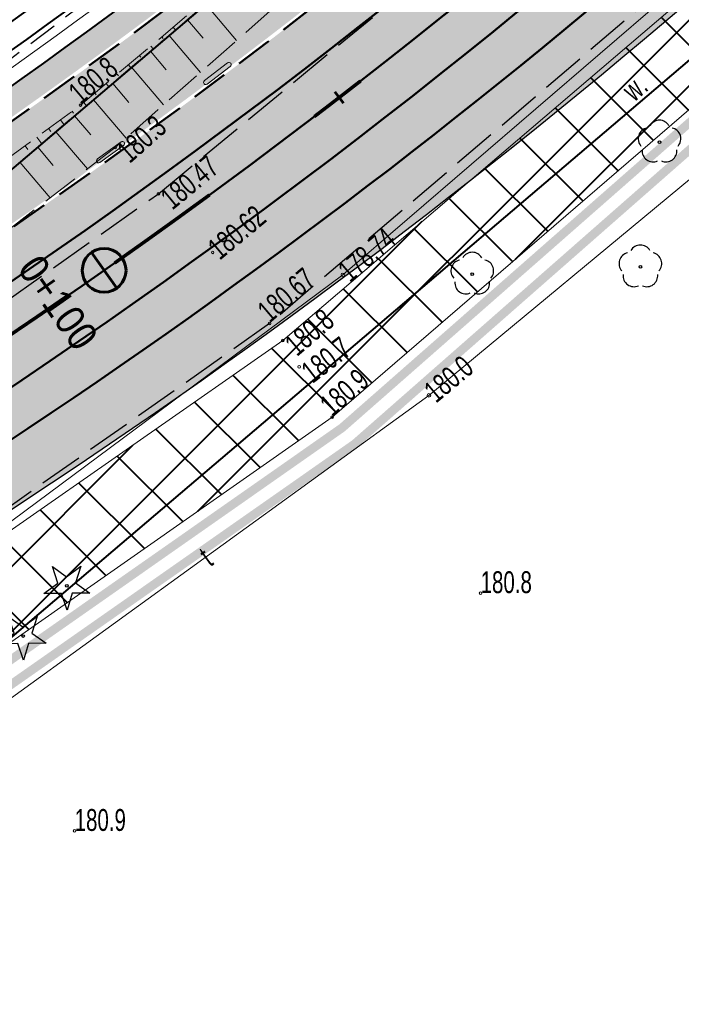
# Model space of a CAD drawing. Header units: metres. Extents: x 7429064 to 7431133, y 5709479 to 5714472.
# Tile 19 of 140: x 7429319 to 7429341, y 5709677 to 5709711. Entities that reach past the tile are written whole.
import ezdxf
from ezdxf.enums import TextEntityAlignment as Align

# ---------------------------------------------------------------- set-up
doc = ezdxf.new("R2010")
doc.units = ezdxf.units.M
for name, pattern in [('1', [0]), ('12', [3, 1, -1, 0, -1]), ('2_BUBZ02', [1.75, 1.25, -0.5]), ('2_KTCR01', [1.5, 1, -0.5]), ('2_KTJZ01', [2, 1.5, -0.5]), ('3_1', [0]), ('3_BUBZ02', [1.75, 1.25, -0.5]), ('3_BUBZ02G', [1.75, 1.25, -0.5]), ('3_KTJZ01', [2, 1.5, -0.5]), ('3_PTRW02', [0]), ('4_1', [0]), ('4_BUBZ02', [1.75, 1.25, -0.5]), ('4_BUBZ02G', [1.75, 1.25, -0.5]), ('4_SUPT_01', [0]), ('4_SUPW_01', [0]), ('7_1', [0]), ('7_SUPT_01', [0]), ('7_SUPW_01', [0]), ('CENTER2', [1.125, 0.75, -0.125, 0.125, -0.125]), ('DASHED', [19.05, 12.7, -6.35]), ('HIDDEN', [0.375, 0.25, -0.125])]:
    doc.linetypes.add(name, pattern=pattern)
for name, color, linetype, lineweight in [('#proj. światłowód', 1, '2_KTCR01', 18), ('_D_7_PAS DROGOWY-LINIA ROZGR TEREN INW', 222, 'HIDDEN', 50), ('_D_7_TEREN NIEZBEDNY DLA OB_BUD', 252, 'HIDDEN', 50), ('_D_8_Wymiary', 7, 'Continuous', 20), ('_skarpy', 84, 'Continuous', 40), ('BUBZ_L_1', 252, '2_BUBZ02', 18), ('BUBZ_L_1_a', 252, '4_BUBZ02', 18), ('D_1_KOCIE OCZKA', 7, 'Continuous', 50), ('D_1_LINIA_KRAWĘŻNIK_BET_20_30 WYN 12 CM - III', 7, 'Continuous', 50), ('gaPoziome', 7, 'Continuous', 30), ('GMINA_L_0', 252, '12', 35), ('KRAWĘŻNIK BETONOWY 12_25 WYN 0 CM', 250, 'DASHED', 50), ('KTJZ_L_0', 252, '2_KTJZ01', 30), ('OBOP_T_0', 82, 'Continuous', 30), ('OBOP_T_1', 82, 'Continuous', 30), ('PTRW_E_T_0', 252, 'Continuous', 15), ('PTRW_L_1', 252, 'Continuous', 18), ('RTPW_T_0', 252, 'Continuous', 15), ('RTPW_T_0_a', 252, 'Continuous', 15), ('RTPW_T_1', 252, 'Continuous', 15), ('skarpa', 82, 'ŚLADY', 20), ('SUPT_E_T_0', 252, 'Continuous', 15), ('SUPT_L_0', 252, '4_SUPT_01', 18), ('SUPW_L_0', 252, '4_SUPW_01', 18), ('SUTT_T_0', 252, 'Continuous', 18), ('SUTW_T_0', 252, 'Continuous', 18)]:
    doc.layers.add(name, color=color, linetype=linetype, lineweight=lineweight)
for name, color, linetype in [('_1_Mapa', 7, 'Continuous'), ('_1_X-REFY', 7, 'Continuous'), ('C-DROGI-SYTUACJA-ETYKIETY', 7, 'Continuous'), ('zzz.gaHSDomyslna', 7, 'Continuous')]:
    doc.layers.add(name, color=color, linetype=linetype)
doc.layers.add('_Brudnopis', color=22, linetype='Continuous', lineweight=50, plot=False)
for name, color, linetype, lineweight, true_color in [('_D_7_CZASOWE ZAJĘCIE_PRZEBUDOWA SIECI', 7, 'HIDDEN', 50, 0xd16900), ('DZIALKA_L_0', 7, '1', 40, 0x008000), ('HECZ DROGI ROWEROWE', 7, 'Continuous', 13, 0xff8a8a)]:
    doc.layers.add(name, color=color, linetype=linetype, lineweight=lineweight, true_color=true_color)
doc.layers.add('D_1_LINIA_OBRZEŻE_BET_6x30cm - III', color=24, linetype='Continuous', lineweight=30, transparency=0.3)
for name, color, linetype, lineweight, true_color, transparency in [('D_2_HECZ_CHODNIK_KOSTKA', 7, 'Continuous', 0, 0xf7f588, 0.35), ('D_2_HECZ_JEZDNIA KR3- NOWA KONSTRUKCJA', 7, 'Continuous', 13, 0x99e6ff, 0.3), ('D_2_HECZ_JEZDNIA KR3- NOWA KONSTRUKCJA G4', 7, 'Continuous', 13, 0xbdbdbd, 0.3)]:
    doc.layers.add(name, color=color, linetype=linetype, lineweight=lineweight, true_color=true_color, transparency=transparency)
doc.styles.add('wym500', font='arial.ttf', dxfattribs={"width": 0.9, "height": 0.9})
doc.linetypes.add('ŚLADY', pattern='A,3.81,[130,ltypeshp.shx,S=6.35,R=0,X=0,Y=0],3.81', length=7.62)

# ---------------------------------------------------------------- blocks, each defined once
blk = doc.blocks.new('3_OBOP02_01')
at = {"linetype": 'Continuous'}
blk.add_circle((0, 0), 0.045, dxfattribs=at)
for centre, start, end in [((0, 0.375), 30.1401, 149.8599), ((-0.357, 0.116), 102.1445, 221.86), ((0.357, 0.116), 318.14, 77.8555), ((-0.22, -0.303), 174.1482, 293.8542), ((0.22, -0.303), 246.1458, 5.8518)]:
    blk.add_arc(centre, 0.375, start, end, dxfattribs=at)
blk = doc.blocks.new('3_OBOP01_01')
at = {"linetype": 'Continuous'}
for p, q in [((-0.3012, 0.09375), (-0.4937, 0.6621)), ((-0.4937, 0.6621), (-0.0039, 0.31545)), ((-0.0039, 0.31545), (0.4771, 0.67415)), ((0.4771, 0.67415), (0.2988, 0.1012)), ((-0.78225, -0.26495), (-0.3012, 0.09375)), ((0.2988, 0.1012), (0.7886, -0.24545)), ((-0.18225, -0.2575), (-0.78225, -0.26495)), ((0.01025, -0.82585), (-0.18225, -0.2575)), ((0.1886, -0.2529), (0.01025, -0.82585)), ((0.7886, -0.24545), (0.1886, -0.2529))]:
    blk.add_line(p, q, dxfattribs=at)
blk.add_circle((0, 0), 0.045, dxfattribs=at)
blk = doc.blocks.new('3_RTPW01')
at = {"linetype": 'Continuous'}
blk.add_circle((0, 0), 0.045, dxfattribs=at)
blk = doc.blocks.new('3_RTPW02')
at = {"linetype": 'Continuous'}
blk.add_circle((0, 0), 0.045, dxfattribs=at)
blk = doc.blocks.new('4_RTPW01')
at = {"linetype": 'Continuous'}
blk.add_circle((0, 0), 0.045, dxfattribs=at)
blk = doc.blocks.new('7_SUPS01_07')
at = {"linetype": 'Continuous'}
blk.add_circle((0, 0), 0.0625, dxfattribs=at)
blk = doc.blocks.new('7_SUPS01_08')
at = {"linetype": 'Continuous'}
blk.add_circle((0, 0), 0.0625, dxfattribs=at)
blk = doc.blocks.new('X-ref_MDCP_Szara')
at = {"layer": 'BUBZ_L_1', "linetype": '3_BUBZ02'}
for p, q in [((7429344.41, 5709726.3), (7429321.95, 5709706.46)), ((7429321.95, 5709706.46), (7429310.74, 5709697.83))]:
    blk.add_line(p, q, dxfattribs=at)
at = {"layer": 'BUBZ_L_1', "linetype": '3_BUBZ02G'}
blk.add_line((7429307.84, 5709696.73), (7429338.504, 5709722.819), dxfattribs=at)
at = {"layer": 'BUBZ_L_1', "linetype": '3_1'}
for p, q in [((7429325.055, 5709711.376), (7429326.111, 5709710.135)), ((7429324.428, 5709710.843), (7429324.961, 5709710.217)), ((7429323.796, 5709710.305), (7429324.872, 5709709.041)), ((7429323.158, 5709709.763), (7429323.701, 5709709.124)), ((7429322.514, 5709709.214), (7429323.61, 5709707.926)), ((7429321.864, 5709708.661), (7429322.417, 5709708.011)), ((7429321.207, 5709708.103), (7429322.324, 5709706.79)), ((7429320.554, 5709707.547), (7429321.11, 5709706.894)), ((7429319.917, 5709707.005), (7429321.001, 5709705.73)), ((7429319.294, 5709706.475), (7429319.824, 5709705.853)), ((7429318.687, 5709705.959), (7429319.72, 5709704.744))]:
    blk.add_line(p, q, dxfattribs=at)
at = {"layer": 'BUBZ_L_1_a', "linetype": '4_BUBZ02'}
blk.add_line((7429307.84, 5709696.73), (7429338.504, 5709722.819), dxfattribs=at)
at = {"layer": 'BUBZ_L_1_a', "linetype": '4_BUBZ02G'}
for p, q in [((7429320.76, 5709707.92), (7429338.504, 5709722.819)), ((7429309.58, 5709699.69), (7429320.76, 5709707.92))]:
    blk.add_line(p, q, dxfattribs=at)
at = {"layer": 'BUBZ_L_1_a', "linetype": '4_1'}
for p, q in [((7429323.934, 5709710.585), (7429324.013, 5709710.49)), ((7429323.551, 5709710.263), (7429323.599, 5709710.206)), ((7429323.168, 5709709.942), (7429323.251, 5709709.842)), ((7429322.785, 5709709.62), (7429322.833, 5709709.563)), ((7429322.402, 5709709.299), (7429322.49, 5709709.194)), ((7429322.019, 5709708.977), (7429322.067, 5709708.919)), ((7429321.636, 5709708.656), (7429321.728, 5709708.546)), ((7429321.253, 5709708.334), (7429321.302, 5709708.276)), ((7429320.87, 5709708.013), (7429320.966, 5709707.898)), ((7429320.473, 5709707.709), (7429320.525, 5709707.638)), ((7429320.071, 5709707.412), (7429320.196, 5709707.242)), ((7429319.668, 5709707.116), (7429319.741, 5709707.017)), ((7429318.863, 5709706.523), (7429318.957, 5709706.396)), ((7429319.265, 5709706.82), (7429319.432, 5709706.593))]:
    blk.add_line(p, q, dxfattribs=at)
at = {"layer": 'DZIALKA_L_0', "linetype": '1'}
for p, q in [((7429435.86, 5709805.65), (7429307.84, 5709696.73)), ((7429408.88, 5709766.76), (7429315.02, 5709686.81))]:
    blk.add_line(p, q, dxfattribs=at)
at = {"layer": 'GMINA_L_0', "linetype": '12'}
blk.add_line((7429307.84, 5709696.73), (7429435.86, 5709805.65), dxfattribs=at)
at = {"layer": 'KTJZ_L_0', "linetype": '3_KTJZ01'}
for p, q in [((7429323.43, 5709704.88), (7429346.53, 5709723.92)), ((7429350.04, 5709719.88), (7429327.24, 5709700.43)), ((7429311.67, 5709696.57), (7429323.43, 5709704.88)), ((7429327.24, 5709700.43), (7429314.78, 5709691.65))]:
    blk.add_line(p, q, dxfattribs=at)
at = {"layer": 'PTRW_L_1', "linetype": '3_PTRW02'}
for p, q in [((7429327.69, 5709699.85), (7429350.31, 5709719.17)), ((7429352, 5709716.72), (7429329.38, 5709697.22)), ((7429315.13, 5709691.08), (7429327.69, 5709699.85)), ((7429329.38, 5709697.22), (7429316.91, 5709688.49))]:
    blk.add_line(p, q, dxfattribs=at)
at = {"layer": 'SUPT_L_0', "linetype": '7_SUPT_01'}
for p, q in [((7429332.7, 5709697.97), (7429372.6, 5709731.07)), ((7429315, 5709685.14), (7429332.7, 5709697.97))]:
    blk.add_line(p, q, dxfattribs=at)
at = {"layer": 'SUPW_L_0', "linetype": '7_SUPW_01'}
for p, q in [((7429329.75, 5709702.1), (7429369.46, 5709736.3)), ((7429318.01, 5709693.37), (7429329.75, 5709702.1))]:
    blk.add_line(p, q, dxfattribs=at)
at = {"layer": 'SUPW_L_0', "linetype": '7_1'}
for p, q in [((7429329.75, 5709702.1), (7429369.46, 5709736.3)), ((7429318.01, 5709693.37), (7429329.75, 5709702.1))]:
    blk.add_line(p, q, dxfattribs=at)
at = {"layer": 'OBOP_T_0'}
for p in [(7429320.29, 5709691.437), (7429318.794, 5709689.719)]:
    blk.add_blockref('3_OBOP01_01', p, dxfattribs=at)
at = {"layer": 'OBOP_T_1'}
for p in [(7429340.6, 5709706.65), (7429339.944, 5709702.372), (7429334.184, 5709702.124)]:
    blk.add_blockref('3_OBOP02_01', p, dxfattribs=at)
at = {"layer": 'RTPW_T_0'}
for p in [(7429321.95, 5709706.46), (7429327.69, 5709699.85), (7429328.25, 5709698.95), (7429329.38, 5709697.22), (7429334.47, 5709691.19), (7429320.56, 5709683.04)]:
    blk.add_blockref('3_RTPW01', p, dxfattribs=at)
at = {"layer": 'RTPW_T_0_a'}
blk.add_blockref('4_RTPW01', (7429320.76, 5709707.92), dxfattribs=at)
at = {"layer": 'RTPW_T_1'}
for p in [(7429323.43, 5709704.88), (7429325.29, 5709702.87), (7429327.24, 5709700.43)]:
    blk.add_blockref('3_RTPW02', p, dxfattribs=at)
at = {"layer": 'SUTT_T_0'}
blk.add_blockref('7_SUPS01_07', (7429332.7, 5709697.97), dxfattribs=at)
at = {"layer": 'SUTW_T_0'}
blk.add_blockref('7_SUPS01_08', (7429329.75, 5709702.1), dxfattribs=at)
at = {"layer": 'PTRW_E_T_0', "width": 0.7}
blk.add_text('w.', height=0.75, rotation=40.4951, dxfattribs=at).set_placement((7429339.753, 5709708.518), align=Align.MIDDLE)
at = {"layer": 'RTPW_T_0', "width": 0.7}
for s, rotation, p in [('180.3', 41.4557, (7429321.95, 5709706.46)), ('180.8', 40.501, (7429327.69, 5709699.85)), ('180.7', 37.6079, (7429328.25, 5709698.95))]:
    blk.add_text(s, height=0.75, rotation=rotation, dxfattribs=at).set_placement(p, align=Align.TOP_LEFT)
blk.add_text('180.9', height=0.75, rotation=40.7636, dxfattribs=at).set_placement((7429329.38, 5709697.22))
for s, p in [('180.8', (7429334.47, 5709691.19)), ('180.9', (7429320.56, 5709683.04))]:
    blk.add_text(s, height=0.75, dxfattribs=at).set_placement(p)
at = {"layer": 'RTPW_T_0_a', "width": 0.7}
blk.add_text('180.8', height=0.75, rotation=40.0191, dxfattribs=at).set_placement((7429320.76, 5709707.92))
at = {"layer": 'RTPW_T_1', "width": 0.7}
blk.add_text('180.47', height=0.75, rotation=39.4968, dxfattribs=at).set_placement((7429323.43, 5709704.88), align=Align.TOP_LEFT)
blk.add_text('180.62', height=0.75, rotation=39.7859, dxfattribs=at).set_placement((7429325.29, 5709702.87), align=Align.MIDDLE_LEFT)
blk.add_text('180.67', height=0.75, rotation=40.4665, dxfattribs=at).set_placement((7429327.24, 5709700.43))
at = {"layer": 'SUPT_E_T_0', "width": 0.7}
blk.add_text('t', height=0.75, rotation=35.9368, dxfattribs=at).set_placement((7429325.058, 5709692.43), align=Align.MIDDLE)
at = {"layer": 'SUTT_T_0', "width": 0.7}
blk.add_text('180.0', height=0.75, rotation=39.8513, dxfattribs=at).set_placement((7429332.7, 5709697.97), align=Align.MIDDLE_LEFT)
at = {"layer": 'SUTW_T_0', "width": 0.7}
blk.add_text('178.74', height=0.75, rotation=39.9976, dxfattribs=at).set_placement((7429329.75, 5709702.1), align=Align.MIDDLE_LEFT)
blk = doc.blocks.new('X-ref_Oświetlenie i teletechnika')
at = {"layer": '#proj. światłowód', "lineweight": 30, "flags": 128}
blk.add_lwpolyline([(7429617.95, 5709967.85), (7429611.163, 5709956.371), (7429573.165, 5709923.859), (7429535.247, 5709891.397), (7429497.339, 5709858.957), (7429459.29, 5709826.673), (7429421.225, 5709794.375), (7429383.144, 5709762.063), (7429345.12, 5709729.801), (7429305.765, 5709699.935), (7429266.407, 5709683.285), (7429226.48, 5709664.88)], dxfattribs=at)
blk = doc.blocks.new('gaHSPos')
at = {"color": 0, "linetype": 'Continuous', "lineweight": 0}
blk.add_point((0, 0), dxfattribs=at)
blk = doc.blocks.new('*U273')
at = {"layer": 'zzz.gaHSDomyslna', "color": 140}
for points in [[(36.431, 20.771, 0.12, 0.12, 0.004545), (39.68, 23.104, 0.12, 0.12, 0)], [(31.479, 17.383, 0.12, 0.12, 0.004545), (34.791, 19.627, 0.12, 0.12, 0)], [(26.437, 14.132, 0.12, 0.12, 0.004545), (29.808, 16.284, 0.12, 0.12, 0)], [(21.307, 11.019, 0.12, 0.12, 0.004545), (24.736, 13.079, 0.12, 0.12, 0)], [(16.095, 8.047, 0.12, 0.12, 0.004545), (19.579, 10.013, 0.12, 0.12, 0)], [(10.804, 5.219, 0.12, 0.12, 0.004545), (14.34, 7.089, 0.12, 0.12, 0)], [(5.438, 2.536, 0.12, 0.12, 0.004545), (9.023, 4.308, 0.12, 0.12, 0)], [(0, 0, 0.12, 0.12, 0.004545), (3.633, 1.674, 0.12, 0.12, 0)]]:
    blk.add_lwpolyline(points, format="xyseb", dxfattribs=at)
at = {"color": 140}
for p in [(43.274, 25.791), (0, 0)]:
    blk.add_blockref('gaHSPos', p, dxfattribs=at)
blk = doc.blocks.new('*U221')
at = {"layer": 'zzz.gaHSDomyslna', "color": 140}
blk.add_lwpolyline([(0, 0, 0.12, 0.12, 0.002273), (1.584, 1.221, 0.12, 0.12, 0)], format="xyseb", dxfattribs=at)
at = {"color": 140}
blk.add_blockref('gaHSPos', (0, 0), dxfattribs=at)
blk = doc.blocks.new('*U212')
at = {"layer": 'zzz.gaHSDomyslna', "color": 140}
blk.add_lwpolyline([(0, 0, 0.24, 0.24, 0.067069), (48.758, 31.23, 0.24, 0.24, 0), (144.584, 112.538, 0.24, 0.24, 0)], format="xyseb", dxfattribs=at)
blk = doc.blocks.new('spearator')
at = {"layer": 'D_1_KOCIE OCZKA'}
h = blk.add_hatch(color=12, dxfattribs=at)
h.dxf.hatch_style = 1
edge = h.paths.add_edge_path()
edge.add_line((7429810.877, 5710121.625), (7429811.641, 5710122.271))
edge.add_arc((7429811.592, 5710122.328), 0.075, 310.2315, 490.2315)
edge.add_line((7429811.544, 5710122.386), (7429810.781, 5710121.74))
edge.add_arc((7429810.829, 5710121.683), 0.075, 130.2315, 310.2315)
at = {"layer": 'D_1_KOCIE OCZKA', "lineweight": 18, "flags": 128}
blk.add_lwpolyline([(7429810.877, 5710121.625), (7429811.641, 5710122.271, 1), (7429811.544, 5710122.386), (7429810.781, 5710121.74, 1)], format="xyb", close=True, dxfattribs=at)
blk = doc.blocks.new('X-ref_SOR')
at = {"layer": 'D_1_KOCIE OCZKA'}
for p, rotation in [((-267135.496, 364423.523), 357.2366567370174), ((-413593.778, 581718.069), 355.6343526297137)]:
    blk.add_blockref('spearator', p, dxfattribs=dict(at, rotation=rotation))
at = {"layer": 'gaPoziome'}
for name, p in [('*U212', (7429286.754, 5709685.827)), ('*U221', (7429328.775, 5709707.526)), ('*U273', (7429285.501, 5709681.735))]:
    blk.add_blockref(name, p, dxfattribs=at)
blk = doc.blocks.new('kilometraz')
at = {"linetype": 'ByBlock', "lineweight": -2}
blk.add_hatch(color=0, dxfattribs=at).paths.add_polyline_path([(0, -0.5, 0.414214), (0.5, 0, 0.414214), (0, 0.5)])
at = {"color": 0, "linetype": 'ByBlock', "lineweight": -2}
blk.add_line((0, 0.5), (0, -0.5), dxfattribs=at)
blk.add_circle((0, 0), 0.5, dxfattribs=at)
blk = doc.blocks.new('AeccTickLine')
at = {"color": 0, "linetype": 'ByBlock', "lineweight": -2}
blk.add_line((0, 1), (0, -1), dxfattribs=at)
blk = doc.blocks.new('OŚ_Dąbrowskiego_1')
at = {"layer": '_D_8_Wymiary', "color": 1, "linetype": 'CENTER2', "lineweight": 35, "flags": 128}
blk.add_lwpolyline([(7429230.998, 5709660.664), (7429273.145, 5709676.622, 0.085629), (7429337.582, 5709714.618), (7429502.301, 5709854.381), (7429714.669, 5710036.139), (7429868.111, 5710165.952)], format="xyb", dxfattribs=at)
at = {"layer": 'C-DROGI-SYTUACJA-ETYKIETY', "color": 7, "linetype": 'Continuous', "lineweight": 60}
for name, p, xscale, yscale, zscale, rotation in [('AeccTickLine', (7429329.625, 5709708.178), 0.25, 0.25, 0.25, 37.64829181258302), ('kilometraz', (7429321.571, 5709702.252), 1.5, 1.5, 1.5, 35.04393820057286)]:
    blk.add_blockref(name, p, dxfattribs=dict(at, xscale=xscale, yscale=yscale, zscale=zscale, rotation=rotation))
at = {"layer": 'C-DROGI-SYTUACJA-ETYKIETY', "color": 7, "linetype": 'Continuous', "lineweight": -3, "insert": (7429319.575, 5709700.853), "char_height": 1, "attachment_point": 8, "rotation": 305.0439, "style": 'wym500'}
blk.add_mtext('0+100', dxfattribs=at)

msp = doc.modelspace()

# ---------------------------------------------------------------- hatches: boundary and pattern name
at = {"layer": '_skarpy'}
h = msp.add_hatch(dxfattribs=at)
h.set_pattern_fill('ANSI37', color=256, scale=0.5)
h.set_pattern_definition([(45, (22026.314, 8309.6793), (-1.12253201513, 1.12253201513), []), (135, (22026.314, 8309.6793), (-1.12253201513, -1.12253201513), [])])
h.paths.add_polyline_path([(7429315.13, 5709691.08), (7429301.44, 5709683.62), (7429296.15, 5709681.14), (7429297.12, 5709678.84), (7429302.68, 5709680.36), (7429311.614, 5709685.659), (7429316.91, 5709688.49), (7429329.38, 5709697.22), (7429352, 5709716.72), (7429362.81, 5709726.6), (7429361.13, 5709728.54), (7429350.31, 5709719.17), (7429327.69, 5709699.85)])
at = {"layer": 'D_2_HECZ_CHODNIK_KOSTKA', "transparency": 33554585}
h = msp.add_hatch(color=256, dxfattribs=at)
h.dxf.hatch_style = 1
edge = h.paths.add_edge_path()
edge.add_line((7429397.755, 5709761.543), (7429398.682, 5709762.329))
edge.add_arc((7429400.893, 5709757.845), 5, 116.2446, 130.3144)
edge.add_line((7429397.658, 5709761.657), (7429354.505, 5709725.042))
edge.add_line((7429354.505, 5709725.042), (7429339.523, 5709712.33))
edge.add_arc((7429194.822, 5709882.942), 223.711, 294.66533, 310.3021, ccw=False)
edge.add_arc((7429290.685, 5709674.19), 6, 114.6653, 169.481)
edge.add_line((7429284.786, 5709675.285), (7429285.343, 5709675.497))
edge.add_arc((7429290.685, 5709674.19), 5.5, 114.6653, 166.2461, ccw=False)
edge.add_line((7429288.39, 5709679.188), (7429288.635, 5709678.64))
edge.add_arc((7429290.685, 5709674.19), 4.9, 114.7369, 161.2456)
edge.add_line((7429286.045, 5709675.765), (7429287.318, 5709676.25))
edge.add_line((7429287.318, 5709676.25), (7429289.254, 5709677.949))
edge.add_arc((7429195.246, 5709882.369), 225, 294.69669, 310.31443)
edge.add_line((7429340.817, 5709710.805), (7429355.799, 5709723.517))
edge.add_line((7429355.799, 5709723.517), (7429398.725, 5709759.94))
edge.add_line((7429398.725, 5709759.94), (7429403.432, 5709761.977))
edge.add_arc((7429400.893, 5709757.845), 4.85, 58.4217, 130.3144)
at = {"layer": 'D_2_HECZ_JEZDNIA KR3- NOWA KONSTRUKCJA'}
h = msp.add_hatch(color=256, dxfattribs=at)
h.dxf.hatch_style = 1
edge = h.paths.add_edge_path()
edge.add_arc((7429610.557, 5709990.469), 30, 310.559, 314.2935)
edge.add_arc((7429610.557, 5709990.469), 30, 314.2935, 325.3941)
edge.add_line((7429635.249, 5709973.431), (7429635.899, 5709972.672))
edge.add_line((7429635.899, 5709972.672), (7429667.702, 5709999.89))
edge.add_line((7429667.702, 5709999.89), (7429675.246, 5710006.347))
edge.add_line((7429675.246, 5710006.347), (7429712.724, 5710038.423))
edge.add_line((7429712.724, 5710038.423), (7429823.828, 5710132.378))
edge.add_line((7429823.828, 5710132.378), (7429834.316, 5710141.377))
edge.add_line((7429834.316, 5710141.377), (7429846.156, 5710151.524))
edge.add_line((7429846.156, 5710151.524), (7429850.099, 5710146.734))
edge.add_line((7429850.099, 5710146.734), (7429838.187, 5710136.85))
edge.add_line((7429838.187, 5710136.85), (7429827.698, 5710127.833))
edge.add_line((7429827.698, 5710127.833), (7429716.613, 5710033.854))
edge.add_line((7429716.613, 5710033.854), (7429633.474, 5709962.699))
edge.add_arc((7429636.726, 5709958.9), 5, 130.559, 193.2571)
edge.add_line((7429631.859, 5709957.753), (7429636.051, 5709939.958))
edge.add_line((7429636.051, 5709939.958), (7429630.653, 5709938.888))
edge.add_line((7429630.653, 5709938.888), (7429629.491, 5709943.821))
edge.add_arc((7429623.651, 5709942.445), 6, 13.2571, 130.559)
edge.add_line((7429619.749, 5709947.003), (7429619.729, 5709946.986))
edge.add_line((7429619.729, 5709946.986), (7429617.779, 5709949.265))
edge.add_line((7429617.779, 5709949.265), (7429606.383, 5709939.512))
edge.add_line((7429606.383, 5709939.512), (7429594.274, 5709929.149))
edge.add_line((7429594.274, 5709929.149), (7429594.825, 5709928.314))
edge.add_line((7429594.825, 5709928.314), (7429589.708, 5709924.935))
edge.add_arc((7429606.237, 5709899.9), 30, 123.434, 130.559)
edge.add_line((7429586.73, 5709922.692), (7429529.23, 5709873.48))
edge.add_line((7429529.23, 5709873.48), (7429502.179, 5709850.343))
edge.add_line((7429502.179, 5709850.343), (7429339.523, 5709712.33))
edge.add_arc((7429194.822, 5709882.942), 223.711, 294.66533, 310.3021, ccw=False)
edge.add_arc((7429190.304, 5709894.737), 236.317, 290.79615, 294.46753, ccw=False)
edge.add_line((7429274.207, 5709673.816), (7429245.41, 5709663.13))
edge.add_line((7429245.41, 5709663.13), (7429242.106, 5709661.907))
edge.add_line((7429242.106, 5709661.907), (7429240.354, 5709666.717))
edge.add_line((7429240.354, 5709666.717), (7429244.254, 5709668.201))
edge.add_line((7429244.254, 5709668.201), (7429272.082, 5709679.428))
edge.add_arc((7429195.246, 5709882.369), 217, 290.73736, 310.31443)
edge.add_line((7429335.641, 5709716.905), (7429500.355, 5709856.664))
edge.add_line((7429500.355, 5709856.664), (7429629.269, 5709966.997))
edge.add_line((7429629.269, 5709966.997), (7429630.064, 5709967.677))
at = {"layer": 'D_2_HECZ_JEZDNIA KR3- NOWA KONSTRUKCJA G4'}
h = msp.add_hatch(color=256, dxfattribs=at)
h.dxf.hatch_style = 1
edge = h.paths.add_edge_path()
edge.add_line((7429364.863, 5709745.792), (7429431.778, 5709802.569))
edge.add_line((7429431.778, 5709802.569), (7429431.696, 5709803.653))
edge.add_line((7429431.696, 5709803.653), (7429333.053, 5709719.955))
edge.add_arc((7429195.246, 5709882.369), 213, 294.72333, 310.31443, ccw=False)
edge.add_line((7429284.33, 5709688.893), (7429284.698, 5709688.094))
edge.add_arc((7429195.216, 5709882.43), 213.948, 294.72369, 310.31054)
edge.add_line((7429333.625, 5709719.284), (7429364.863, 5709745.792))
at = {"layer": 'HECZ DROGI ROWEROWE'}
h = msp.add_hatch(color=256, dxfattribs=at)
h.dxf.hatch_style = 1
edge = h.paths.add_edge_path()
edge.add_arc((7429796.82, 5710136.433), 20.404, 308.0322, 334.2528)
edge.add_arc((7429835.93, 5710116.897), 23.318, 143.7897, 152.7624, ccw=False)
edge.add_arc((7429839.325, 5710112.767), 28.527, 132.1511, 141.1238, ccw=False)
edge.add_line((7429820.181, 5710133.917), (7429834.124, 5710145.713))
edge.add_arc((7429837.354, 5710141.896), 5, 102.0154, 130.2315, ccw=False)
edge.add_line((7429836.313, 5710146.786), (7429842.063, 5710148.01))
edge.add_line((7429842.063, 5710148.01), (7429845.234, 5710150.73))
edge.add_line((7429845.234, 5710150.73), (7429843.045, 5710150.264))
edge.add_arc((7429842.629, 5710152.22), 2, 169.0596, 282.0154, ccw=False)
edge.add_line((7429840.665, 5710152.6), (7429846.908, 5710184.895))
edge.add_arc((7429848.38, 5710184.61), 1.5, 109.3988, 169.0596, ccw=False)
edge.add_line((7429847.882, 5710186.025), (7429848.854, 5710186.367))
edge.add_line((7429848.854, 5710186.367), (7429847.265, 5710191.424))
edge.add_line((7429847.265, 5710191.424), (7429846.903, 5710192.479))
edge.add_line((7429846.903, 5710192.479), (7429845.675, 5710198.449))
edge.add_arc((7429825.958, 5710195.082), 20.002, -10.9391, 9.6882, ccw=False)
edge.add_line((7429845.597, 5710191.287), (7429839.403, 5710159.242))
edge.add_arc((7429819.766, 5710163.038), 20, 310.2315, 349.0596, ccw=False)
edge.add_line((7429832.684, 5710147.769), (7429817.64, 5710135.042))
edge.add_arc((7429832.495, 5710117.483), 23, 130.2315, 151.7604)
edge.add_arc((7429794.613, 5710137.829), 20, 310.2315, 331.7604, ccw=False)
edge.add_line((7429807.531, 5710122.56), (7429710.78, 5710040.708))
edge.add_line((7429710.78, 5710040.708), (7429674.341, 5710009.522))
edge.add_arc((7429663.288, 5710022.437), 17, 303.434, 310.559, ccw=False)
edge.add_line((7429672.654, 5710008.25), (7429665.175, 5710003.312))
edge.add_arc((7429654.155, 5710020.002), 20, 287.2523, 303.434, ccw=False)
edge.add_line((7429660.087, 5710000.902), (7429655.396, 5709999.445))
edge.add_arc((7429662.069, 5709977.958), 22.5, 107.2523, 130.559)
edge.add_line((7429647.439, 5709995.052), (7429638.424, 5709987.337))
edge.add_arc((7429653.054, 5709970.242), 22.5, 130.559, 144.5953)
edge.add_line((7429634.715, 5709983.278), (7429621.962, 5709965.306))
edge.add_arc((7429606.364, 5709977.009), 19.5, 310.559, 323.1201, ccw=False)
edge.add_line((7429619.043, 5709962.194), (7429498.409, 5709858.948))
edge.add_line((7429498.409, 5709858.948), (7429409.747, 5709783.718))
edge.add_line((7429409.747, 5709783.718), (7429333.7, 5709719.193))
edge.add_arc((7429195.246, 5709882.369), 214, 294.99294, 310.31443, ccw=False)
edge.add_line((7429285.662, 5709688.408), (7429286.787, 5709685.755))
edge.add_arc((7429195.216, 5709882.43), 216.948, 294.96649, 310.31053)
edge.add_line((7429335.566, 5709716.997), (7429500.277, 5709856.756))
edge.add_line((7429500.277, 5709856.756), (7429621.38, 5709960.403))
edge.add_line((7429621.38, 5709960.403), (7429627.625, 5709965.748))
edge.add_line((7429627.625, 5709965.748), (7429629.904, 5709967.698))
edge.add_line((7429629.904, 5709967.698), (7429629.179, 5709968.529))
edge.add_arc((7429630.687, 5709969.843), 2, 144.5953, 221.0823, ccw=False)
edge.add_line((7429629.056, 5709971.002), (7429636.752, 5709981.829))
edge.add_arc((7429653.054, 5709970.242), 20, 130.559, 144.5953, ccw=False)
edge.add_line((7429640.049, 5709985.437), (7429649.631, 5709993.62))
edge.add_arc((7429662.069, 5709977.958), 20, 107.2523, 128.4533, ccw=False)
edge.add_line((7429656.137, 5709997.058), (7429665.185, 5709999.868))
edge.add_line((7429665.185, 5709999.868), (7429673.721, 5710005.504))
edge.add_arc((7429657.258, 5710030.439), 29.88, 303.434, 310.559)
edge.add_line((7429676.687, 5710007.738), (7429712.64, 5710038.509))
edge.add_line((7429712.64, 5710038.509), (7429809.391, 5710120.361))
edge.add_line((7429809.391, 5710120.361), (7429809.391, 5710120.361))

# ---------------------------------------------------------------- linework, layer by layer
at = {"layer": '_Brudnopis', "flags": 128}
for points in [[(7429230.998, 5709660.664), (7429273.145, 5709676.622, 0.085605), (7429337.585, 5709714.618), (7429368.823, 5709741.125), (7429502.301, 5709854.381), (7429714.669, 5710036.139), (7429868.111, 5710165.952)], [(7429230.466, 5709662.067), (7429272.613, 5709678.025, 0.085605), (7429336.614, 5709715.761), (7429367.852, 5709742.269)], [(7429231.529, 5709659.262), (7429273.676, 5709675.219, 0.085605), (7429338.555, 5709713.474), (7429369.793, 5709739.982)]]:
    msp.add_lwpolyline(points, format="xyb", dxfattribs=at)
at = {"layer": '_D_7_CZASOWE ZAJĘCIE_PRZEBUDOWA SIECI', "ltscale": 10, "const_width": 0.3, "flags": 128}
msp.add_lwpolyline([(7429296.236, 5709679.65), (7429296.811, 5709678.287), (7429302.871, 5709679.893), (7429317.178, 5709688.067), (7429329.723, 5709696.856), (7429363.513, 5709726.552), (7429362.733, 5709727.452)], dxfattribs=at)
at = {"layer": '_D_7_PAS DROGOWY-LINIA ROZGR TEREN INW', "ltscale": 10, "const_width": 0.3, "flags": 128}
msp.add_lwpolyline([(7429287.498, 5709689.141), (7429307.71, 5709696.948), (7429435.698, 5709805.84), (7429660.078, 5709996.74), (7429836.288, 5710146.69)], dxfattribs=at)
at = {"layer": '_D_7_TEREN NIEZBEDNY DLA OB_BUD', "ltscale": 10, "const_width": 0.3, "flags": 128}
msp.add_lwpolyline([(7429838.642, 5710133.498), (7429838.163, 5710130.983), (7429669.785, 5709988.07), (7429674.221, 5709982.833), (7429665.132, 5709974.906), (7429667.705, 5709971.871), (7429662.832, 5709967.707), (7429665.637, 5709964.494), (7429637.109, 5709939.516), (7429616.438, 5709933.991), (7429410.711, 5709758.425), (7429398.46, 5709756.965), (7429363.725, 5709727.377), (7429364.497, 5709726.485), (7429330.157, 5709696.304), (7429317.553, 5709687.475), (7429303.139, 5709679.24), (7429296.402, 5709677.454), (7429295.854, 5709678.755), (7429285.213, 5709675.171), (7429285.468, 5709665.629), (7429278.469, 5709665.47), (7429278.347, 5709670.061), (7429254.481, 5709660.887), (7429229.937, 5709651.368), (7429224.487, 5709665.833), (7429244.657, 5709675.131), (7429249.847, 5709679.192), (7429269.079, 5709686.95), (7429282.549, 5709692.752), (7429296.468, 5709699.803), (7429307.464, 5709706.348), (7429318.986, 5709714.248), (7429330.313, 5709723.204), (7429495.004, 5709862.943), (7429615.273, 5709965.877), (7429632.42, 5709989.108), (7429648.373, 5710002.762), (7429661.377, 5710006.8), (7429669.911, 5710012.64), (7429707.476, 5710044.593), (7429834.508, 5710152.316), (7429838.121, 5710158.939), (7429844.755, 5710193.28), (7429843.741, 5710206.48), (7429852.314, 5710203.598), (7429849.368, 5710188.375), (7429850.227, 5710185.684), (7429848.746, 5710185.163), (7429846.827, 5710175.247), (7429842.58, 5710153.283), (7429856.534, 5710164.104), (7429864.199, 5710154.59)], close=True, dxfattribs=at)
at = {"layer": '_skarpy', "flags": 128}
for points in [[(7429331.242, 5709722.09, -0.068134), (7429283.159, 5709691.436, -0.068134)], [(7429331.888, 5709721.328, -0.068134), (7429283.578, 5709690.528, -0.068134)], [(7429332.406, 5709720.718, -0.068134), (7429283.912, 5709689.801, -0.068134)], [(7429333.053, 5709719.955, -0.068134), (7429284.33, 5709688.893)]]:
    msp.add_lwpolyline(points, format="xyb", dxfattribs=at)
at = {"layer": 'D_1_LINIA_KRAWĘŻNIK_BET_20_30 WYN 12 CM - III'}
msp.add_lwpolyline([(7429288.181, 5709679.642, 0.068334), (7429339.523, 5709712.33), (7429354.505, 5709725.042)], format="xyb", dxfattribs=at)
at = {"layer": 'D_1_LINIA_OBRZEŻE_BET_6x30cm - III', "flags": 128}
msp.add_lwpolyline([(7429289.254, 5709677.949, 0.068251), (7429340.817, 5709710.805), (7429355.799, 5709723.517), (7429398.725, 5709759.94), (7429403.599, 5709762.049)], format="xyb", dxfattribs=at)
at = {"layer": 'KRAWĘŻNIK BETONOWY 12_25 WYN 0 CM', "ltscale": 0.1, "flags": 128}
for points in [[(7429622.219, 5709965.698, -0.061321), (7429618.922, 5709962.09), (7429498.409, 5709858.948), (7429333.7, 5709719.193, -0.068134), (7429284.749, 5709687.985)], [(7429430.515, 5709797.405), (7429335.641, 5709716.905, -0.067069), (7429286.838, 5709685.646)]]:
    msp.add_lwpolyline(points, format="xyb", dxfattribs=at)
at = {"layer": 'skarpa', "ltscale": 0.04}
for points in [[(7429331.565, 5709721.709, -0.068134), (7429283.368, 5709690.982, -0.068134)], [(7429332.73, 5709720.336, -0.068134), (7429284.121, 5709689.347, -0.068134)]]:
    msp.add_lwpolyline(points, format="xyb", dxfattribs=at)

# ---------------------------------------------------------------- block references
at = {"layer": '_1_Mapa'}
msp.add_blockref('X-ref_MDCP_Szara', (0, 0), dxfattribs=at)
at = {"layer": '_1_X-REFY'}
for name in ['X-ref_SOR', 'X-ref_Oświetlenie i teletechnika', 'OŚ_Dąbrowskiego_1']:
    msp.add_blockref(name, (0, 0), dxfattribs=at)

doc.saveas('drawing.dxf')
